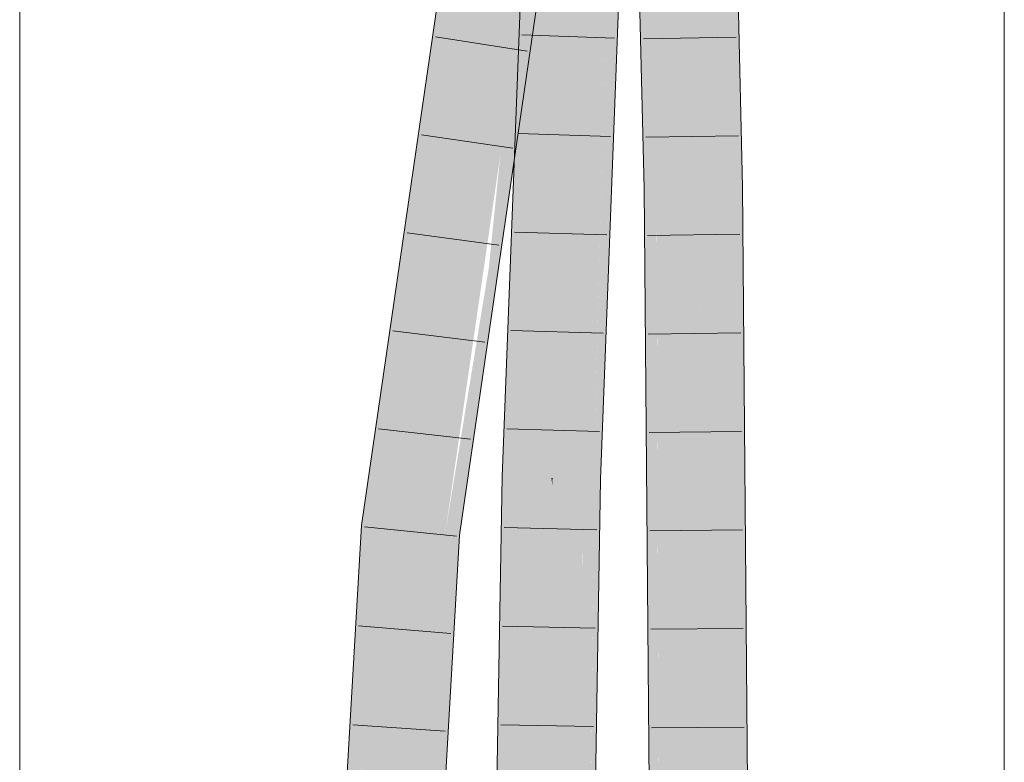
# Model space of a CAD drawing. Extents: x -620 to 3480, y 62 to 1107.
# Tile 214 of 244: x 170.82 to 173.32, y 802.09 to 803.98. Entities that reach past the tile are written whole.
import ezdxf

# ---------------------------------------------------------------- set-up
doc = ezdxf.new("R2010")
doc.units = 0
doc.layers.get('0').update_dxf_attribs({"lineweight": 35})
doc.layers.add('E_Detail_Linie_Text_Bem', color=7, linetype='Continuous', lineweight=13)
for name, color, linetype, lineweight, true_color in [('E_Leerrohr 25-A06G9GVN8I', 7, 'Continuous', 9, 0xff8000), ('E_Leerrohr 25-Shading', 7, 'Continuous', 9, 0xff8000), ('E_Leerrohr 32-A06G9GVS8I', 7, 'Continuous', 9, 0x00b300), ('E_Leerrohr 32-Shading', 7, 'Continuous', 9, 0x00b300)]:
    doc.layers.add(name, color=color, linetype=linetype, lineweight=lineweight, true_color=true_color)

# ---------------------------------------------------------------- blocks, each defined once
blk = doc.blocks.new('Shading-A06G9GDP8I', base_point=(250.5309, 772.3447))
at = {"layer": 'E_Leerrohr 25-Shading', "color": 43, "true_color": 0xd7ab7f}
for points in [[(172.5951, 805.7828), (172.5614, 805.7818), (172.6, 805.6989), (172.6508, 803.5511)], [(172.5614, 805.7818), (172.5824, 804.8968), (172.6508, 803.5511), (172.6367, 803.5509)], [(172.3847, 804.7364), (172.4272, 803.6862), (172.3855, 805.2008), (172.4002, 804.9744)], [(172.4328, 803.5477), (172.403, 804.9306), (172.4272, 803.6862), (172.4002, 804.9744)], [(172.4348, 803.5477), (172.4058, 804.888), (172.4328, 803.5477), (172.403, 804.9306)], [(172.4348, 803.5477), (172.4375, 803.5478), (172.4058, 804.888)], [(172.5824, 804.8968), (172.6142, 803.5505), (172.6367, 803.5509)], [(172.4009, 803.5472), (172.3847, 804.7364), (172.384, 804.2609)], [(172.4009, 803.5472), (172.4301, 803.5477), (172.3847, 804.7364), (172.4272, 803.6862)], [(172.4272, 803.6862), (172.4301, 803.5477), (172.4328, 803.5477)], [(172.4328, 803.5477), (172.4272, 803.6862), (172.4328, 803.5477)], [(172.6142, 803.5505), (172.6342, 801.1795), (172.6367, 803.5509), (172.6708, 801.1795)], [(172.6708, 801.1795), (172.6508, 803.5511), (172.6367, 803.5509)], [(172.4301, 803.5477), (172.4009, 803.5472), (172.4361, 801.1795), (172.4208, 801.1795)], [(172.4328, 803.5477), (172.4301, 803.5477), (172.4404, 801.1795), (172.4361, 801.1795)], [(172.4354, 803.3647), (172.4348, 803.5477), (172.4329, 803.5387), (172.4328, 803.5477)], [(172.4404, 801.1795), (172.4425, 801.1795), (172.4329, 803.5387), (172.4354, 803.3647)], [(172.4375, 803.5478), (172.4348, 803.5477), (172.4402, 803.0285), (172.4354, 803.3647)], [(172.4375, 803.5478), (172.4402, 803.0285), (172.4442, 802.7526)], [(172.4354, 803.3647), (172.4425, 801.1795), (172.4402, 803.0285), (172.4499, 801.1795)], [(172.4402, 803.0285), (172.4499, 801.1795), (172.4442, 802.7526), (172.4574, 801.1795)]]:
    blk.add_solid(points, dxfattribs=at)
at = {"layer": 'E_Leerrohr 25-Shading', "color": 31, "true_color": 0xfabd7f}
for points in [[(172.5308, 804.868), (172.4795, 805.6774), (172.5388, 803.7144)], [(172.5399, 803.5494), (172.5388, 803.7144), (172.5023, 804.7607), (172.4795, 805.6774)], [(172.4941, 804.8907), (172.5324, 803.5493), (172.4803, 805.5295), (172.5023, 804.7607)], [(172.4058, 804.888), (172.4375, 803.5478), (172.4941, 804.8907), (172.5258, 803.5492)], [(172.4941, 804.8907), (172.5258, 803.5492), (172.5324, 803.5493)], [(172.5712, 804.2296), (172.6142, 803.5505), (172.5824, 804.8968)], [(172.5388, 803.7144), (172.5712, 804.2296), (172.5308, 804.868)], [(172.5399, 803.5494), (172.5023, 804.7607), (172.537, 803.5493)], [(172.5023, 804.7607), (172.5324, 803.5493), (172.537, 803.5493)], [(172.5388, 803.7144), (172.5438, 803.5494), (172.5712, 804.2296), (172.5599, 803.5497)], [(172.5599, 803.5497), (172.6142, 803.5505), (172.5712, 804.2296)], [(172.5438, 803.5494), (172.5388, 803.7144), (172.5399, 803.5494)], [(172.5565, 802.985), (172.5972, 801.1795), (172.6142, 803.5505), (172.6342, 801.1795)], [(172.5565, 802.985), (172.6142, 803.5505), (172.5599, 803.5497)], [(172.4574, 801.1795), (172.5458, 801.1795), (172.4375, 803.5478), (172.5258, 803.5492)], [(172.541, 803.1381), (172.5324, 803.5493), (172.5425, 802.5112), (172.5258, 803.5492)], [(172.5425, 802.5112), (172.5258, 803.5492), (172.5458, 801.1795)], [(172.541, 803.1381), (172.5403, 803.3926), (172.5324, 803.5493), (172.537, 803.5493)], [(172.5403, 803.3926), (172.5399, 803.5494), (172.537, 803.5493)], [(172.5555, 802.8187), (172.5438, 803.5494), (172.541, 803.1381), (172.5399, 803.5494)], [(172.5438, 803.5494), (172.5565, 802.985), (172.5599, 803.5497)], [(172.5565, 802.985), (172.5438, 803.5494), (172.5555, 802.8187)], [(172.5555, 802.8187), (172.541, 803.1381), (172.5538, 802.5244)], [(172.5818, 801.1795), (172.541, 803.1381), (172.5638, 801.1795), (172.5425, 802.5112)], [(172.5972, 801.1795), (172.5565, 802.985), (172.5818, 801.1795), (172.5555, 802.8187)], [(172.5818, 801.1795), (172.5555, 802.8187), (172.5538, 802.5244)], [(172.5638, 801.1795), (172.5425, 802.5112), (172.5458, 801.1795)]]:
    blk.add_solid(points, dxfattribs=at)
at = {"layer": 'E_Leerrohr 32-Shading', "color": 83, "true_color": 0x7fbd7f}
for points in [[(172.1203, 804.3713), (172.0996, 804.3721), (172.0982, 803.9156), (172.0711, 803.6204)], [(172.1145, 804.0944), (172.1203, 804.3713), (172.0981, 803.9154)], [(172.2787, 803.0342), (172.3143, 804.3644), (172.254, 802.8101), (172.3128, 804.3644)], [(172.3194, 804.3642), (172.3143, 804.3644), (172.2751, 802.8095), (172.2728, 802.8096)], [(172.3046, 803.5455), (172.3282, 804.3638), (172.2837, 803.1104), (172.3194, 804.3642)], [(172.3026, 803.4037), (172.329, 804.3638), (172.2988, 803.345), (172.3282, 804.3638)], [(172.3303, 804.3638), (172.329, 804.3638), (172.305, 803.4406), (172.3026, 803.4037)], [(172.3085, 803.4941), (172.3319, 804.3637), (172.305, 803.4406), (172.3303, 804.3638)], [(172.3278, 803.7933), (172.3319, 804.3637), (172.3085, 803.4941)], [(172.3278, 803.7933), (172.3326, 803.9188), (172.3319, 804.3637), (172.3392, 804.3635)], [(172.3326, 803.9188), (172.3494, 804.3631), (172.3392, 804.3635)], [(172.1145, 804.0944), (172.1096, 803.8549), (172.1335, 804.3015)], [(172.1012, 803.4479), (172.1318, 804.2551), (172.102, 803.4864), (172.1315, 804.2507)], [(172.102, 803.4864), (172.1315, 804.2507), (172.1096, 803.8549), (172.1225, 804.0949)], [(171.8984, 804.1317), (171.8932, 804.1326), (171.7577, 802.9491), (171.8461, 803.8094)], [(171.8984, 804.1317), (171.7577, 802.9491), (171.8227, 803.3951)], [(171.9294, 804.1267), (171.8984, 804.1317), (171.8227, 803.3951)], [(172.0878, 803.9498), (172.1012, 804.0803), (171.9958, 803.2418), (172.0362, 803.6346)], [(172.1202, 804.0958), (172.1072, 804.0979), (172.0149, 803.2349), (172.0906, 803.9697)], [(172.1202, 804.0958), (172.0149, 803.2349), (172.137, 804.0931), (172.1238, 803.9815)], [(172.054, 802.8156), (172.1096, 803.8549), (172.0981, 803.9154), (172.1145, 804.0944)], [(172.0906, 803.9697), (172.1039, 804.0984), (172.0869, 803.9413), (172.1012, 804.0803)], [(172.1072, 804.0979), (172.1039, 804.0984), (172.0906, 803.9697)], [(172.0128, 803.2208), (172.0149, 803.2349), (172.0869, 803.9413), (172.0906, 803.9697)], [(171.9478, 802.7751), (172.0128, 803.2208), (171.9958, 803.2418), (172.0878, 803.9498)], [(172.0711, 803.6204), (172.0407, 802.8159), (172.0982, 803.9156), (172.0448, 802.8158)], [(172.054, 802.8156), (172.0981, 803.9154), (172.0448, 802.8158)], [(172.0603, 802.8154), (172.1096, 803.8549), (172.054, 802.8156)], [(172.0603, 802.8154), (172.0995, 803.4213), (172.1096, 803.8549), (172.102, 803.4864)], [(171.8461, 803.8094), (171.6833, 802.6923), (171.7577, 802.9491), (171.7198, 802.6886)], [(172.3278, 803.7933), (172.3085, 803.4941), (172.2906, 802.8091), (172.29, 802.8091)], [(172.3046, 803.5455), (172.2837, 803.1104), (172.298, 803.3316)], [(172.2988, 803.345), (172.3046, 803.5455), (172.298, 803.3316)], [(172.0995, 803.4213), (172.1012, 803.4479), (172.102, 803.4864)], [(172.3085, 803.4941), (172.3026, 803.4037), (172.29, 802.8091), (172.2863, 802.8092)], [(172.0603, 802.8154), (172.0773, 802.8149), (172.1012, 803.4479)], [(172.2837, 803.1104), (172.2751, 802.8095), (172.3026, 803.4037), (172.2863, 802.8092)], [(171.9478, 802.7751), (172.0064, 803.345), (171.9321, 802.6672), (171.8957, 802.6709)], [(172.2787, 803.0342), (172.254, 802.8101), (172.2642, 802.8098)], [(172.2728, 802.8096), (172.2787, 803.0342), (172.2642, 802.8098)], [(172.0773, 802.8149), (172.049, 802.4259), (172.0495, 801.1839), (172.0128, 801.1839)], [(172.0407, 802.8159), (172.0294, 802.1566), (172.0448, 802.8158)], [(172.054, 802.8156), (172.0448, 802.8158), (172.0313, 802.1829), (172.0294, 802.1566)], [(172.0603, 802.8154), (172.054, 802.8156), (172.049, 802.4259), (172.0313, 802.1829)], [(172.049, 802.4259), (172.0773, 802.8149), (172.0603, 802.8154)], [(172.2547, 802.4806), (172.2556, 802.5131), (172.2484, 802.4808), (172.254, 802.8101)], [(172.254, 802.8101), (172.2556, 802.5131), (172.2642, 802.8098)], [(172.2556, 802.5131), (172.2728, 802.8096), (172.2642, 802.8098)], [(172.2556, 802.5131), (172.2611, 801.5089), (172.2728, 802.8096), (172.2614, 801.5391)], [(172.2628, 801.1839), (172.2751, 802.8095), (172.2611, 801.5089)], [(172.2628, 801.1839), (172.2808, 802.2352), (172.2751, 802.8095), (172.2863, 802.8092)], [(172.2728, 802.8096), (172.2698, 802.4802), (172.2751, 802.8095), (172.2715, 802.4802)], [(172.2863, 802.8092), (172.2808, 802.2352), (172.29, 802.8091), (172.2894, 802.7409)], [(172.2894, 802.7409), (172.2906, 802.8091), (172.29, 802.8091)], [(171.6833, 802.6923), (171.5961, 801.1795), (171.7198, 802.6886), (171.6845, 802.0773)], [(171.8957, 802.6709), (171.8227, 801.4084), (171.9321, 802.6672), (171.9111, 802.3044)], [(172.2306, 801.1839), (172.2611, 801.5089), (172.241, 802.0123), (172.2556, 802.5131)], [(172.241, 802.0123), (172.2547, 802.4806), (172.2428, 802.1566), (172.2484, 802.4808)], [(172.2698, 802.4802), (172.2614, 801.5391), (172.2715, 802.4802)], [(172.0128, 801.1839), (172.049, 802.4259), (172.0285, 802.1048), (172.0313, 802.1829)], [(171.8227, 801.4084), (171.8095, 801.1795), (171.9111, 802.3044), (171.8461, 801.1795)], [(172.0313, 802.1829), (172.0294, 802.1566), (172.0285, 802.1048)], [(172.241, 802.0123), (172.2428, 802.1566), (172.2395, 801.9588)]]:
    blk.add_solid(points, dxfattribs=at)
at = {"layer": 'E_Leerrohr 32-Shading', "color": 83, "true_color": 0x7fd57f}
for points in [[(172.1374, 804.3071), (172.1532, 803.4678), (172.1442, 804.3705), (172.1632, 804.3698)], [(172.1656, 802.8125), (172.1632, 804.3698), (172.1532, 803.4678)], [(172.1632, 804.3698), (172.1656, 802.8125), (172.2083, 804.3682)], [(172.1656, 802.8125), (172.2028, 803.7957), (172.2083, 804.3682), (172.2092, 804.3682)], [(172.2028, 803.7957), (172.2245, 804.3676), (172.2092, 804.3682)], [(172.2459, 804.3668), (172.2245, 804.3676), (172.2194, 803.1761), (172.2028, 803.7957)], [(172.2292, 802.8108), (172.263, 804.3662), (172.2194, 803.1761), (172.2459, 804.3668)], [(172.263, 804.3662), (172.2292, 802.8108), (172.244, 802.8104)], [(172.244, 802.8104), (172.254, 802.8101), (172.263, 804.3662), (172.3128, 804.3644)], [(172.1332, 804.2684), (172.1182, 802.8138), (172.1374, 804.3071), (172.1532, 803.4678)], [(172.1012, 803.4479), (172.1182, 802.8138), (172.1318, 804.2551), (172.1332, 804.2684)], [(171.9294, 804.1267), (171.7577, 802.9491), (171.8077, 802.6797), (171.7466, 802.6859)], [(171.9294, 804.1267), (171.8077, 802.6797), (172.0166, 804.1126)], [(172.0559, 804.0977), (172.0166, 804.1126), (171.8957, 802.6709), (171.8077, 802.6797)], [(172.0559, 804.0977), (171.8957, 802.6709), (172.0362, 803.6346)], [(172.1012, 804.0803), (172.0559, 804.0977), (172.0362, 803.6346)], [(172.2033, 803.7791), (172.2028, 803.7957), (172.1684, 802.8124), (172.1656, 802.8125)], [(172.2113, 802.8113), (172.2194, 803.1761), (172.1684, 802.8124), (172.2033, 803.7791)], [(172.1532, 803.4678), (172.1182, 802.8138), (172.146, 802.813)], [(172.1656, 802.8125), (172.1532, 803.4678), (172.146, 802.813)], [(172.1012, 803.4479), (172.0773, 802.8149), (172.1182, 802.8138)], [(172.2292, 802.8108), (172.2194, 803.1761), (172.2113, 802.8113)], [(171.7577, 802.9491), (171.7198, 802.6886), (171.7466, 802.6859)], [(172.0773, 802.8149), (172.0495, 801.1839), (172.1182, 802.8138), (172.1378, 801.1839)], [(172.146, 802.813), (172.1182, 802.8138), (172.1443, 802.4847), (172.1221, 802.4854)], [(172.146, 802.813), (172.1443, 802.4847), (172.1656, 802.8125), (172.16, 802.4843)], [(172.1679, 802.7928), (172.1656, 802.8125), (172.16, 802.4843)], [(172.1684, 802.8124), (172.1656, 802.8125), (172.1679, 802.7928)], [(172.2071, 802.46), (172.2113, 802.8113), (172.1679, 802.7928), (172.1684, 802.8124)], [(172.2364, 802.2111), (172.2292, 802.8108), (172.2071, 802.46), (172.2113, 802.8113)], [(172.244, 802.8104), (172.2292, 802.8108), (172.2428, 802.1566), (172.2364, 802.2111)], [(172.254, 802.8101), (172.2436, 802.5629), (172.2484, 802.4808), (172.2432, 802.3432)], [(172.254, 802.8101), (172.244, 802.8104), (172.2436, 802.5629)], [(172.192, 801.1839), (172.2071, 802.46), (172.16, 802.4843), (172.1679, 802.7928)], [(171.7466, 802.6859), (171.7198, 802.6886), (171.7211, 801.1795), (171.6845, 802.0773)], [(171.7211, 801.1795), (171.7861, 802.3057), (171.7466, 802.6859), (171.7925, 802.6813)], [(171.7861, 802.3057), (171.8077, 802.6797), (171.7925, 802.6813)], [(171.8077, 802.6797), (171.7861, 802.3057), (171.8957, 802.6709), (171.8227, 801.4084)], [(172.1221, 802.4854), (172.1378, 801.1839), (172.1443, 802.4847)], [(172.1443, 802.4847), (172.1378, 801.1839), (172.16, 802.4843)], [(172.192, 801.1839), (172.16, 802.4843), (172.1378, 801.1839)], [(172.2432, 802.3432), (172.2428, 802.1566), (172.2484, 802.4808)], [(172.2262, 801.1839), (172.2364, 802.2111), (172.192, 801.1839), (172.2071, 802.46)], [(171.7861, 802.3057), (171.7211, 801.1795), (171.8227, 801.4084), (171.8095, 801.1795)], [(172.2364, 802.2111), (172.2262, 801.1839), (172.2395, 801.9588)], [(172.2428, 802.1566), (172.2364, 802.2111), (172.2395, 801.9588)]]:
    blk.add_solid(points, dxfattribs=at)
blk = doc.blocks.new('Referenz-A06G9GVT8I')
at = {"layer": 'E_Detail_Linie_Text_Bem', "linetype": 'Continuous', "ltscale": 0.13}
for p, q in [((173.3155, 821.2812), (173.3155, 772.1011)), ((170.8155, 800.3011), (170.8155, 812.1011))]:
    blk.add_line(p, q, dxfattribs=at)
at = {"layer": 'E_Leerrohr 25-A06G9GVN8I', "linetype": 'Continuous', "ltscale": 0.13}
for p, q in [((172.4009, 803.5472), (172.3481, 805.7757)), ((172.6508, 803.5511), (172.598, 805.7828)), ((172.6343, 803.9314), (172.3994, 803.9272)), ((172.6403, 803.6813), (172.4053, 803.6774)), ((172.6708, 801.1795), (172.6508, 803.5511)), ((172.4208, 801.1795), (172.4009, 803.5472)), ((172.6443, 803.4312), (172.4094, 803.4277)), ((172.6465, 803.181), (172.4115, 803.1779)), ((172.6486, 802.9308), (172.4136, 802.9281)), ((172.6507, 802.6806), (172.4157, 802.6783)), ((172.6528, 802.4304), (172.4178, 802.4285)), ((172.6549, 802.1803), (172.4199, 802.1787))]:
    blk.add_line(p, q, dxfattribs=at)
at = {"layer": 'E_Leerrohr 32-A06G9GVS8I', "linetype": 'Continuous', "ltscale": 0.13}
for p, q in [((172.0407, 802.8159), (172.0996, 804.3721)), ((172.2906, 802.8091), (172.3494, 804.3631)), ((171.6834, 802.6923), (171.8932, 804.1326)), ((171.9321, 802.6672), (172.14, 804.0926)), ((172.1038, 803.8961), (171.8715, 803.9318)), ((172.3255, 803.9289), (172.0906, 803.9368)), ((172.0679, 803.65), (171.8353, 803.6832)), ((172.316, 803.6793), (172.0811, 803.6868)), ((172.032, 803.4038), (171.799, 803.4346)), ((172.3066, 803.4296), (172.0717, 803.4368)), ((171.9961, 803.1576), (171.7628, 803.186)), ((172.2971, 803.18), (172.0622, 803.1868)), ((171.9602, 802.9115), (171.7266, 802.9374)), ((172.2877, 802.9303), (172.0527, 802.9369)), ((172.0128, 801.1839), (172.0407, 802.8159)), ((172.2628, 801.1839), (172.2906, 802.8091)), ((171.5961, 801.1795), (171.6834, 802.6923)), ((171.9245, 802.6653), (171.6907, 802.6888)), ((172.2809, 802.6807), (172.046, 802.6866)), ((171.8461, 801.1795), (171.9321, 802.6672)), ((171.9102, 802.4176), (171.6761, 802.4372)), ((172.2766, 802.4313), (172.0417, 802.4362)), ((171.896, 802.17), (171.6615, 802.1857)), ((172.2724, 802.1818), (172.0374, 802.1857))]:
    blk.add_line(p, q, dxfattribs=at)

msp = doc.modelspace()

# ---------------------------------------------------------------- block references
at = {"color": 8, "lineweight": 25, "ltscale": 0.25, "true_color": 0x808080}
msp.add_blockref('Referenz-A06G9GVT8I', (0, 0), dxfattribs=at)
msp.add_blockref('Shading-A06G9GDP8I', (250.5309, 772.3447))

doc.saveas('drawing.dxf')
